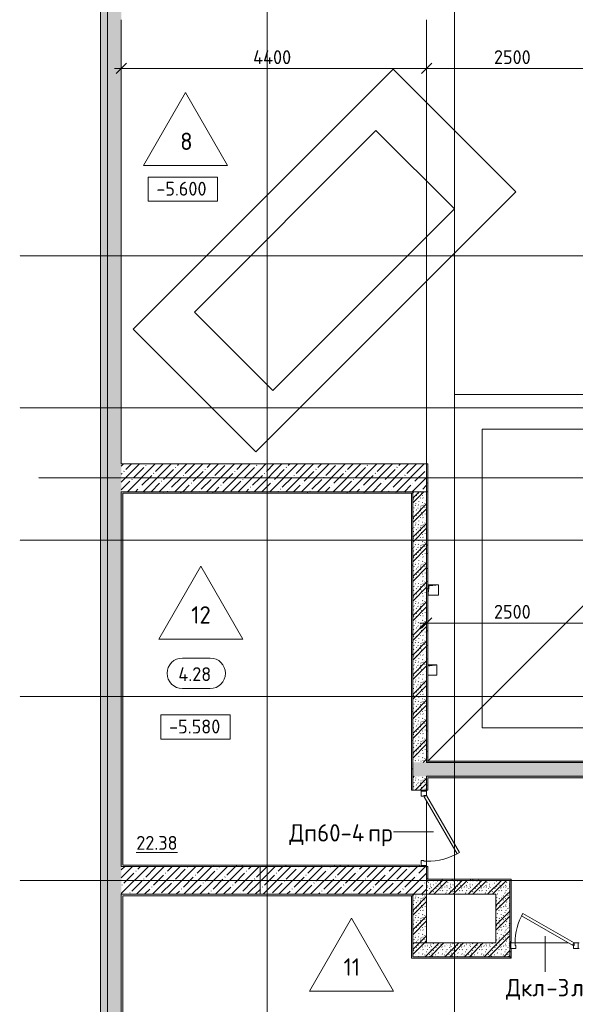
# Model space of a CAD drawing. Header units: millimetres. Extents: x 93132 to 156147, y -10965 to 65044.
# Tile 2 of 58: x 104705 to 112713, y 9915 to 24100. Entities that reach past the tile are written whole.
import ezdxf

# ---------------------------------------------------------------- set-up
doc = ezdxf.new("R2010")
doc.units = ezdxf.units.MM
doc.linetypes.add('3_ Штрих_ 1 х 1 мм', pattern=[2, 1, -1])
doc.linetypes.add('4_ Штрихпунктир_ 10 х 2 мм', pattern=[14, 10, -2, 0, -2])
for name, color, linetype, lineweight in [('A-ANNO-DIMS', 7, 'Continuous', 5), ('A-ANNO-DIMS-100', 7, 'Continuous', 5), ('A-AREA-IDEN', 7, 'Continuous', 5), ('A-DETL-GENF', 7, 'Continuous', 13), ('A-DOOR', 7, 'Continuous', 13), ('A-DOOR-FRAM', 7, 'Continuous', 13), ('A-DOOR-IDEN', 7, 'Continuous', 5), ('A-FLOR', 7, 'Continuous', 13), ('A-FLOR-IDEN', 7, 'Continuous', 5), ('A-WALL', 7, 'Continuous', 13), ('A-WALL-PATT', 7, 'Continuous', 13), ('C-PRKG', 7, 'Continuous', 13), ('G-ANNO-DIMS', 7, 'Continuous', 5), ('I-WALL', 7, 'Continuous', 13), ('M-EQPM', 7, 'Continuous', 13), ('S-GRID', 7, 'Continuous', 5)]:
    doc.layers.add(name, color=color, linetype=linetype, lineweight=lineweight)
doc.styles.add('GOST Common_2', font='GOST_Common.ttf', dxfattribs={"height": 200})
doc.styles.add('GOST Common_3', font='GOST_Common.ttf', dxfattribs={"height": 250})
doc.dimstyles.new('2_мм', dxfattribs={"dimscale": 304.8, "dimtxt": 201.142999, "dimasz": 0.492126, "dimexe": 0.328084, "dimexo": 0.492126, "dimgap": 0, "dimtad": 1, "dimdec": 0, "dimdsep": 46, "dimtxsty": 'GOST Common_2', "dimblk1": 'OBLIQUE', "dimblk2": 'OBLIQUE', "dimsah": 1, "dimcen": 0.09, "dimdle": 0.328084, "dimadec": 5, "dimazin": 2, "dimtfac": 1, "dimtdec": 4, "dimtix": 1, "dimtmove": 0, "dimatfit": 3, "dimfxl": 1, "dimtvp": 1, "dimtolj": 1, "dimtzin": 0, "dimarcsym": 2})
pattern_1 = [(0, (0, 0), (203.2, 50.8), [3.353, -149.047, 3.353, -149.047, -812.8]), (0, (0, 0), (203.2, 50.8), [-304.8, 3.353, -301.447, 3.353, -149.047, -355.6]), (0, (0, 0), (203.2, 50.8), [-762, 3.353, -98.247, 3.353, -250.647]), (120, (76.2, 25.4), (-145.59409, 150.576362), [3.353, -149.047, 3.353, -149.047, -812.8]), (120, (76.2, 25.4), (-145.59409, 150.576362), [-304.8, 3.353, -301.447, 3.353, -149.047, -355.6]), (120, (76.2, 25.4), (-145.59409, 150.576362), [-762, 3.353, -98.247, 3.353, -250.647]), (240, (101.6, 127), (-57.60591, -201.376362), [3.353, -149.047, 3.353, -149.047, -812.8]), (240, (101.6, 127), (-57.60591, -201.376362), [-304.8, 3.353, -301.447, 3.353, -149.047, -355.6]), (240, (101.6, 127), (-57.60591, -201.376362), [-762, 3.353, -98.247, 3.353, -250.647])]
pattern_2 = [(45, (0, 0), (-114.04925, 114.04925), []), (45, (114.05, 0), (-114.04925, 114.04925), [201.612, -40.322, 3.353, -36.97])]
pattern_3 = [(135, (150.28, 188.64), (-282.8427, 3e-14), [5, -395]), (135, (174.9, 237.36), (-282.8427, 3e-14), [5, -395]), (135, (211.96, 236.53), (-282.8427, 3e-14), [5, -395]), (135, (114.96, 223.96), (-282.8427, 3e-14), [5, -395]), (135, (77.54, 223.96), (-282.8427, 3e-14), [5, -395]), (135, (57.44, 184.52), (-282.8427, 3e-14), [5, -395]), (135, (66.21, 142.9), (-282.8427, 3e-14), [5, -395]), (135, (107.33, 161), (-282.8427, 3e-14), [5, -395]), (135, (99.08, 130.94), (-282.8427, 3e-14), [5, -395]), (135, (22.6, 136.46), (-282.8427, 3e-14), [5, -395]), (135, (21.16, 168.08), (-282.8427, 3e-14), [5, -395]), (135, (46.13, 96.12), (-282.8427, 3e-14), [5, -395]), (135, (3.54, 74.6), (-282.8427, 3e-14), [5, -395]), (135, (40.3, 47.56), (-282.8427, 3e-14), [5, -395]), (135, (39.77, 18.47), (-282.8427, 3e-14), [5, -395]), (135, (76.94, 37.28), (-282.8427, 3e-14), [5, -395]), (135, (114.18, 62.4), (-282.8427, 3e-14), [5, -395]), (135, (139.87, 90.2), (-282.8427, 3e-14), [5, -395]), (135, (141.44, 15.82), (-282.8427, 3e-14), [5, -395]), (135, (188.69, 26.73), (-282.8427, 3e-14), [5, -395]), (135, (176.14, 51.36), (-282.8427, 3e-14), [5, -395]), (135, (177.03, 0), (-282.8427, 3e-14), [5, -395]), (135, (276.61, 8.22), (-282.8427, 3e-14), [5, -395]), (135, (271.19, 31.72), (-282.8427, 3e-14), [5, -395]), (135, (268.29, 119.65), (-282.8427, 3e-14), [5, -395]), (135, (237.92, 101.95), (-282.8427, 3e-14), [5, -395]), (135, (237.92, 158.27), (-282.8427, 3e-14), [5, -395]), (135, (260.4, 204.35), (-282.8427, 3e-14), [5, -395]), (135, (275.54, 235.4), (-282.8427, 3e-14), [5, -395]), (135, (117.62, 268.96), (-282.8427, 3e-14), [5, -395]), (135, (203.62, 273.83), (-282.8427, 3e-14), [5, -395]), (135, (47.24, 279.3), (-282.8427, 3e-14), [5, -395]), (135, (23.2, 266.16), (-282.8427, 3e-14), [5, -395]), (135, (42.78, 232.52), (-282.8427, 3e-14), [5, -395]), (135, (177.76, 90.57), (-282.8427, 3e-14), [5, -395]), (135, (181.12, 121.8), (-282.8427, 3e-14), [5, -395]), (135, (206.73, 172.06), (-282.8427, 3e-14), [5, -395]), (135, (143.14, 136.62), (-282.8427, 3e-14), [5, -395]), (135, (211.51, 131.86), (-282.8427, 3e-14), [5, -395]), (135, (81.47, 95.1), (-282.8427, 3e-14), [5, -395]), (135, (235.13, 60.46), (-282.8427, 3e-14), [5, -395]), (135, (242.24, 4.89), (-282.8427, 3e-14), [5, -395]), (45, (0, 106.07), (-282.8427, 0), []), (45, (106.07, 0), (-282.8427, 0), []), (45, (176.78, 0), (-282.8427, 0), []), (45, (0, 176.78), (-282.8427, 0), [])]

# ---------------------------------------------------------------- blocks, each defined once
blk = doc.blocks.new('Наметкина 10_РД_АР_П_Отделка_R21_rvt-1--01_Подвал_МП_часть Г')
at = {"layer": 'A-WALL-PATT', "lineweight": 5}
h = blk.add_hatch(dxfattribs=at)
h.set_pattern_fill('FP_6', color=256, style=0, pattern_type=2)
h.set_pattern_definition(pattern_1)
h.paths.add_polyline_path([(110590, 17300), (110590, 17700), (110570, 17700), (110570, 17300)])
h = blk.add_hatch(dxfattribs=at)
h.set_pattern_fill('FP_6', color=256, style=0, pattern_type=2)
h.set_pattern_definition(pattern_1)
h.paths.add_polyline_path([(110370, 17280), (110370, 17300), (106170, 17300), (106170, 17280), (109088, 17280)])
h = blk.add_hatch(dxfattribs=at)
h.set_pattern_fill('FP_6', color=256, style=0, pattern_type=2)
h.set_pattern_definition(pattern_1)
h.paths.add_polyline_path([(106190, 11920), (106190, 17280), (106170, 17280), (106170, 11920)])
h = blk.add_hatch(dxfattribs=at)
h.set_pattern_fill('FP_6', color=256, style=0, pattern_type=2)
h.set_pattern_definition(pattern_1)
h.paths.add_polyline_path([(110370, 13190), (110370, 17280), (110350, 17280), (110350, 13190)])
h = blk.add_hatch(dxfattribs=at)
h.set_pattern_fill('FP_6', color=256, style=0, pattern_type=2)
h.set_pattern_definition(pattern_1)
h.paths.add_polyline_path([(110590, 13420), (110590, 17300), (110570, 17300), (110570, 13420)])
h = blk.add_hatch(dxfattribs=at)
h.set_pattern_fill('FP_6', color=256, style=0, pattern_type=2)
h.set_pattern_definition(pattern_1)
h.paths.add_polyline_path([(116370, 13400), (116370, 13420), (110570, 13420), (110570, 13400), (115380, 13400)])
h = blk.add_hatch(dxfattribs=at)
h.set_pattern_fill('FP_6', color=256, style=0, pattern_type=2)
h.set_pattern_definition(pattern_1)
h.paths.add_polyline_path([(116370, 13180), (116370, 13200), (110570, 13200), (110570, 13180), (115380, 13180)])
h = blk.add_hatch(dxfattribs=at)
h.set_pattern_fill('FP_6', color=256, style=0, pattern_type=2)
h.set_pattern_definition(pattern_1)
h.paths.add_polyline_path([(110590, 13000), (110590, 13180), (110570, 13180), (110570, 13000)])
h = blk.add_hatch(dxfattribs=at)
h.set_pattern_fill('FP_6', color=256, style=0, pattern_type=2)
h.set_pattern_definition(pattern_1)
h.paths.add_polyline_path([(110470, 11900), (110470, 11920), (106170, 11920), (106170, 11900), (109088, 11900)])
h = blk.add_hatch(dxfattribs=at)
h.set_pattern_fill('FP_6', color=256, style=0, pattern_type=2)
h.set_pattern_definition(pattern_1)
h.paths.add_polyline_path([(114200, 11700), (114200, 11720), (114020, 11720), (114020, 11700)])
h.paths.add_polyline_path([(111448, 11700), (111790, 11700), (111790, 11720), (110570, 11720), (110570, 11700), (110661, 11700)])
h.paths.add_polyline_path([(112750, 11700), (113029, 11700), (113029, 11720), (112750, 11720)])
h = blk.add_hatch(dxfattribs=at)
h.set_pattern_fill('FP_6', color=256, style=0, pattern_type=2)
h.set_pattern_definition(pattern_1)
h.paths.add_polyline_path([(111790, 10820), (111790, 11700), (111770, 11700), (111770, 10820)])
h = blk.add_hatch(dxfattribs=at)
h.set_pattern_fill('FP_6', color=256, style=0, pattern_type=2)
h.set_pattern_definition(pattern_1)
h.paths.add_polyline_path([(111770, 10600), (111790, 10600), (111790, 10720), (111785, 10720), (111785, 10800), (111790, 10800), (111790, 10810), (111770, 10810), (111770, 10718)])
at = {"layer": 'A-WALL'}
for p, q in [((110570, 17700), (110570, 17300)), ((110590, 17700), (110570, 17700)), ((110590, 17300), (110590, 17700)), ((110370, 17300), (106170, 17300)), ((106170, 17300), (106170, 17280)), ((106170, 17280), (106170, 11920)), ((106190, 17280), (110370, 17280)), ((106190, 11920), (106190, 17280)), ((110370, 17280), (110350, 17280)), ((110350, 17280), (110350, 13190)), ((110370, 17280), (110370, 17300)), ((110370, 13190), (110370, 17280)), ((110570, 17300), (110570, 13420)), ((110590, 17300), (110570, 17300)), ((110570, 17300), (110590, 17300)), ((110590, 13420), (110590, 17300)), ((116370, 13420), (110570, 13420)), ((110570, 13420), (110570, 13400)), ((110570, 13420), (110590, 13420)), ((110570, 13400), (116370, 13400)), ((116370, 13200), (110570, 13200)), ((110570, 13200), (110570, 13180)), ((110350, 13190), (110350, 13000)), ((110370, 13000), (110370, 13190)), ((110570, 13180), (110570, 13000)), ((110590, 13180), (116370, 13180)), ((110590, 13000), (110590, 13180)), ((110350, 13000), (110370, 13000)), ((110570, 13000), (110590, 13000)), ((106170, 11920), (106170, 11900)), ((110470, 11920), (106190, 11920)), ((110470, 11900), (110470, 11920)), ((106170, 11900), (110470, 11900)), ((110570, 11900), (110570, 11720)), ((110590, 11900), (110570, 11900)), ((110590, 11720), (110590, 11900)), ((110570, 11720), (110570, 11700)), ((110570, 11700), (110590, 11700)), ((111790, 11720), (110590, 11720)), ((110590, 11700), (111770, 11700)), ((111770, 11700), (111770, 10820)), ((111790, 11700), (111790, 11720)), ((111790, 10820), (111790, 11700)), ((106170, 11500), (106170, 8270)), ((106190, 11500), (106170, 11500)), ((110370, 11500), (106190, 11500)), ((110370, 11480), (110370, 11500)), ((106190, 11480), (110370, 11480)), ((106190, 8270), (106190, 11480)), ((110370, 11480), (110350, 11480)), ((110350, 11480), (110350, 10580)), ((110370, 10600), (110370, 11480)), ((111770, 10820), (111790, 10820)), ((111790, 10810), (111770, 10810)), ((111770, 10810), (111770, 10600)), ((111790, 10800), (111790, 10810)), ((111790, 10600), (111790, 10720)), ((110350, 10580), (110370, 10580)), ((111770, 10600), (110370, 10600)), ((110370, 10580), (111790, 10580)), ((111790, 10580), (111790, 10600))]:
    blk.add_line(p, q, dxfattribs=at)
at = {"layer": 'A-WALL', "lineweight": 25}
for p, q in [((110590, 11720), (110570, 11720)), ((111770, 10600), (111790, 10600))]:
    blk.add_line(p, q, dxfattribs=at)
blk = doc.blocks.new('АР_Дверь однопольная - 1100х2100h_техн_ помещ_-5149462--01_Подвал_МП_часть Г')
at = {"layer": 'A-DOOR'}
for p, q in [((348, 575), (-475, 100)), ((368, 540), (348, 575)), ((-455, 65), (368, 540)), ((-475, 100), (-455, 65))]:
    blk.add_line(p, q, dxfattribs=at)
at = {"layer": 'A-DOOR', "lineweight": 5}
blk.add_arc((-475, 100), 950, 360, 30, dxfattribs=at)
at = {"layer": 'A-DOOR-FRAM'}
for p, q in [((-535, 100), (-550, 100)), ((-535, 20), (-550, 20)), ((-475, 100), (-535, 100)), ((-535, 100), (-535, 20)), ((-535, 20), (-465, 20)), ((-475, 60), (-475, 100)), ((-465, 60), (-475, 60)), ((-465, 20), (-465, 60)), ((475, 60), (465, 60)), ((465, 60), (465, 20)), ((465, 20), (535, 20)), ((535, 100), (475, 100)), ((475, 100), (475, 60)), ((535, 20), (535, 100)), ((535, 100), (550, 100)), ((535, 20), (550, 20))]:
    blk.add_line(p, q, dxfattribs=at)
blk = doc.blocks.new('АР_Машиноместо - 5300x2500_С-V11--01_Подвал_МП_часть Г')
at = {"layer": 'C-PRKG'}
for p, q in [((2500, 0), (0, 0)), ((0, 0), (0, -5280)), ((2500, 0), (2500, -5280)), ((400, -500), (400, -4800)), ((400, -500), (2100, -500)), ((2100, -500), (2100, -4800)), ((400, -4800), (2100, -4800))]:
    blk.add_line(p, q, dxfattribs=at)
blk = doc.blocks.new('АР_Машиноместо - 4900x2400_М__5300х2500_-V3--01_Подвал_МП_часть Г')
at = {"layer": 'C-PRKG'}
for p, q in [((2500, 0), (0, 0)), ((0, 0), (0, -5300)), ((2500, 0), (2500, -5300)), ((450, -800), (450, -4500)), ((450, -800), (2050, -800)), ((2050, -800), (2050, -4500)), ((450, -4500), (2050, -4500)), ((2500, -5300), (0, -5300))]:
    blk.add_line(p, q, dxfattribs=at)
blk = doc.blocks.new('АР_Канал вертикальный прямоугольный - ВК-V13--01_Подвал_МП_часть Г')
at = {"layer": 'A-DETL-GENF'}
blk.add_hatch(color=256, dxfattribs=at).paths.add_polyline_path([(-75, -75), (-60, 60), (75, 75), (-75, 75)])
at = {"layer": 'A-DETL-GENF', "linetype": '3_ Штрих_ 1 х 1 мм'}
for p, q in [((75, 75), (-75, 75)), ((75, 75), (-75, 75)), ((-75, -75), (-60, 60)), ((-75, -75), (-60, 60)), ((-60, 60), (75, 75)), ((-60, 60), (75, 75)), ((75, -75), (75, 75)), ((-75, -75), (75, -75))]:
    blk.add_line(p, q, dxfattribs=at)
at = {"layer": 'M-EQPM'}
for p, q in [((-75, 75), (75, 75)), ((75, 75), (75, -75)), ((75, -75), (-75, -75))]:
    blk.add_line(p, q, dxfattribs=at)
blk = doc.blocks.new('АР_Дверь однопольная - 1000х2100h_850__Кладовая-6692833--01_Подвал_МП_часть Г')
at = {"layer": 'A-DOOR'}
for p, q in [((-311, 525), (-331, 490)), ((-331, 490), (405, 65)), ((425, 100), (-311, 525)), ((405, 65), (425, 100))]:
    blk.add_line(p, q, dxfattribs=at)
at = {"layer": 'A-DOOR', "lineweight": 5}
blk.add_arc((425, 100), 850, 150, 180, dxfattribs=at)
at = {"layer": 'A-DOOR-FRAM'}
for p, q in [((-485, 100), (-500, 100)), ((-485, 20), (-500, 20)), ((-425, 100), (-485, 100)), ((-485, 100), (-485, 20)), ((-485, 20), (-415, 20)), ((-425, 60), (-425, 100)), ((-415, 60), (-425, 60)), ((-415, 20), (-415, 60)), ((425, 60), (415, 60)), ((415, 60), (415, 20)), ((415, 20), (485, 20)), ((485, 100), (425, 100)), ((425, 100), (425, 60)), ((485, 20), (485, 100)), ((485, 100), (500, 100)), ((485, 20), (500, 20))]:
    blk.add_line(p, q, dxfattribs=at)
blk = doc.blocks.new('АР_Канал вертикальный прямоугольный - ВК-V14--01_Подвал_МП_часть Г')
at = {"layer": 'A-DETL-GENF'}
blk.add_hatch(color=256, dxfattribs=at).paths.add_polyline_path([(-54, 61), (75, 75), (-54, 75)])
at = {"layer": 'A-DETL-GENF', "linetype": '3_ Штрих_ 1 х 1 мм'}
for p, q in [((-54, 61), (75, 75)), ((-54, 61), (75, 75)), ((75, 75), (-54, 75)), ((75, 75), (-54, 75)), ((75, -75), (75, 75)), ((-54, -75), (75, -75))]:
    blk.add_line(p, q, dxfattribs=at)
at = {"layer": 'M-EQPM'}
for p, q in [((-54, 75), (75, 75)), ((75, 75), (75, -75)), ((75, -75), (-54, -75))]:
    blk.add_line(p, q, dxfattribs=at)
blk = doc.blocks.new('Марка помещения _Номер_ - 2 мм-68851--01_Подвал_МП_часть Г')
at = {"layer": 'A-AREA-IDEN'}
for p, q in [((-2.03, 2.21), (1.97, 2.21)), ((-2.03, -2.19), (1.97, -2.19))]:
    blk.add_line(p, q, dxfattribs=at)
for centre, start, end in [((-2.03, 0.01), 90, 270), ((1.97, 0.01), 270, 90)]:
    blk.add_arc(centre, 2.2, start, end, dxfattribs=at)
blk = doc.blocks.new('Высотные отметки - Frame_2-749557--01_Подвал_МП_часть Г')
at = {"layer": 'G-ANNO-DIMS'}
for p, q in [((-5, 3.5), (-5, 0)), ((5, 3.5), (-5, 3.5)), ((5, 0), (5, 3.5)), ((-5, 0), (5, 0))]:
    blk.add_line(p, q, dxfattribs=at)
blk = doc.blocks.new('DIMBLOCK38--01_Подвал_МП_часть Г')
at = {"layer": 'A-ANNO-DIMS-100', "transparency": 16777216}
for p, q in [((106170, 23355), (106170, 23499)), ((110570, 23355), (110570, 23499)), ((106070, 23399), (110570, 23399)), ((106170, 23399), (106170, 23355)), ((110570, 23399), (110570, 23355))]:
    blk.add_line(p, q, dxfattribs=at)
at = {"layer": 'A-ANNO-DIMS-100', "lineweight": 25, "transparency": 16777216}
for p, q in [((106170, 23399), (106245, 23474)), ((110570, 23399), (110645, 23474)), ((106170, 23399), (106095, 23324)), ((110570, 23399), (110495, 23324))]:
    blk.add_line(p, q, dxfattribs=at)
at = {"layer": 'A-ANNO-DIMS-100', "color": 0, "transparency": 16777216, "insert": (108070, 23660), "char_height": 200, "width": 720.02, "attachment_point": 1, "line_spacing_factor": 1.022761, "style": 'GOST Common_2'}
blk.add_mtext('4400', dxfattribs=at)
blk = doc.blocks.new('_Oblique')
at = {"color": 0, "linetype": 'ByBlock', "lineweight": -2}
blk.add_line((-0.5, -0.5), (0.5, 0.5), dxfattribs=at)
blk = doc.blocks.new('DIMBLOCK39--01_Подвал_МП_часть Г')
at = {"layer": 'A-ANNO-DIMS-100', "transparency": 16777216}
for p, q in [((110570, 23355), (110570, 23499)), ((113070, 23355), (113070, 23499)), ((110570, 23399), (113070, 23399)), ((110570, 23399), (110570, 23355)), ((113070, 23399), (113070, 23355))]:
    blk.add_line(p, q, dxfattribs=at)
at = {"layer": 'A-ANNO-DIMS-100', "lineweight": 25, "transparency": 16777216}
for p, q in [((110570, 23399), (110645, 23474)), ((113070, 23399), (113145, 23474)), ((110570, 23399), (110495, 23324)), ((113070, 23399), (112995, 23324))]:
    blk.add_line(p, q, dxfattribs=at)
at = {"layer": 'A-ANNO-DIMS-100', "color": 0, "transparency": 16777216, "insert": (111540, 23660), "char_height": 200, "width": 670.93, "attachment_point": 1, "line_spacing_factor": 1.022761, "style": 'GOST Common_2'}
blk.add_mtext('2500', dxfattribs=at)
blk = doc.blocks.new('DIMBLOCK44--01_Подвал_МП_часть Г')
at = {"layer": 'A-ANNO-DIMS-100', "transparency": 16777216}
for p, q in [((110570, 15364), (110570, 15508)), ((113070, 15350), (113070, 15508)), ((110470, 15408), (113070, 15408)), ((110570, 15408), (110570, 15364)), ((113070, 15408), (113070, 15350))]:
    blk.add_line(p, q, dxfattribs=at)
at = {"layer": 'A-ANNO-DIMS-100', "lineweight": 25, "transparency": 16777216}
for p, q in [((110570, 15408), (110645, 15483)), ((113070, 15408), (113145, 15483)), ((110570, 15408), (110495, 15333)), ((113070, 15408), (112995, 15333))]:
    blk.add_line(p, q, dxfattribs=at)
at = {"layer": 'A-ANNO-DIMS-100', "color": 0, "transparency": 16777216, "insert": (111540, 15670), "char_height": 200, "width": 670.93, "attachment_point": 1, "line_spacing_factor": 1.022761, "style": 'GOST Common_2'}
blk.add_mtext('2500', dxfattribs=at)
blk = doc.blocks.new('Марка полов - Марка полов-4106608--01_Подвал_МП_часть Г')
at = {"layer": 'A-FLOR-IDEN'}
for p, q in [((0, 7), (-6.06, -3.5)), ((6.06, -3.5), (0, 7)), ((-6.06, -3.5), (6.06, -3.5))]:
    blk.add_line(p, q, dxfattribs=at)

msp = doc.modelspace()

# ---------------------------------------------------------------- hatches: boundary and pattern name
at = {"layer": 'A-WALL-PATT', "lineweight": 5}
h = msp.add_hatch(dxfattribs=at)
h.set_pattern_fill('FP_1', color=256, style=0, pattern_type=2)
h.set_pattern_definition(pattern_2)
h.paths.add_polyline_path([(106170, 7850), (106170, 35400), (105870, 35400), (105870, 7850)])
h = msp.add_hatch(dxfattribs=at)
h.set_pattern_fill('FP_1', color=256, style=0, pattern_type=2)
h.set_pattern_definition(pattern_2)
h.paths.add_polyline_path([(108170, 17300), (108170, 17700), (106170, 17700), (106170, 17300)])
h = msp.add_hatch(dxfattribs=at)
h.set_pattern_fill('FP_1', color=256, style=0, pattern_type=2)
h.set_pattern_definition(pattern_2)
h.paths.add_polyline_path([(110570, 17300), (110570, 17700), (108170, 17700), (108170, 17300), (109088.304255, 17300)])
h = msp.add_hatch(dxfattribs=at)
h.set_pattern_fill('FP_2', color=256, style=0, pattern_type=2)
h.set_pattern_definition(pattern_3)
h.paths.add_polyline_path([(110570, 13400), (110570, 17300), (110370, 17300), (110370, 13400)])
h = msp.add_hatch(dxfattribs=at)
h.set_pattern_fill('FP_2', color=256, style=0, pattern_type=2)
h.set_pattern_definition(pattern_3)
h.paths.add_polyline_path([(115379.894796, 13200), (116620, 13200), (116620, 13400), (110369.80564, 13400), (110370, 13200), (112234.099526, 13200)])
h = msp.add_hatch(dxfattribs=at)
h.set_pattern_fill('FP_2', color=256, style=0, pattern_type=2)
h.set_pattern_definition(pattern_3)
h.paths.add_polyline_path([(110570, 13000), (110570, 13200), (110370, 13200), (110370, 13000)])
h = msp.add_hatch(dxfattribs=at)
h.set_pattern_fill('FP_1', color=256, style=0, pattern_type=2)
h.set_pattern_definition(pattern_2)
h.paths.add_polyline_path([(108170, 11500), (108170, 11900), (106170, 11900), (106170, 11500)])
h = msp.add_hatch(dxfattribs=at)
h.set_pattern_fill('FP_1', color=256, style=0, pattern_type=2)
h.set_pattern_definition(pattern_2)
h.paths.add_polyline_path([(110570, 11500), (110570, 11900), (108170, 11900), (108170, 11500), (109088.304255, 11500)])
h = msp.add_hatch(dxfattribs=at)
h.set_pattern_fill('FP_2', color=256, style=0, pattern_type=2)
h.set_pattern_definition(pattern_3)
h.paths.add_polyline_path([(111570, 11500), (111770, 11500), (111770, 11700), (110570, 11700), (110570, 11500), (111447.650708, 11500)])
h = msp.add_hatch(dxfattribs=at)
h.set_pattern_fill('FP_2', color=256, style=0, pattern_type=2)
h.set_pattern_definition(pattern_3)
h.paths.add_polyline_path([(110570, 10800), (110570, 11500), (110370, 11500), (110370, 10800)])
h = msp.add_hatch(dxfattribs=at)
h.set_pattern_fill('FP_2', color=256, style=0, pattern_type=2)
h.set_pattern_definition(pattern_3)
h.paths.add_polyline_path([(111770, 10800), (111770, 11500), (111570, 11500), (111570, 10800)])
h = msp.add_hatch(dxfattribs=at)
h.set_pattern_fill('FP_2', color=256, style=0, pattern_type=2)
h.set_pattern_definition(pattern_3)
h.paths.add_polyline_path([(111770, 10600), (111770, 10800), (110370, 10800), (110370, 10600), (110661.201891, 10600)])

# ---------------------------------------------------------------- linework, layer by layer
at = {"layer": 'A-DOOR-IDEN'}
for p, q in [((110668.183659, 12399.537195), (110092.243848, 12399.537195)), ((112276.826379, 10898.679182), (112276.826379, 10380.748745))]:
    msp.add_line(p, q, dxfattribs=at)
at = {"layer": 'A-FLOR'}
for p, q in [((110570, 17700), (110570, 24100)), ((110570, 17700), (110570, 24100)), ((110590, 13420), (112970, 15800)), ((110570, 12985), (110570, 13000)), ((110570, 11975), (110570, 12845)), ((110570, 11900), (110570, 11915)), ((111845, 10800), (112615, 10800)), ((112615, 10800), (111845, 10800))]:
    msp.add_line(p, q, dxfattribs=at)
at = {"layer": 'A-WALL'}
for p, q in [((105870, 35400), (105870, 7850)), ((106170, 17700), (106170, 24100)), ((110570, 17700), (106170, 17700)), ((110570, 17300), (110570, 17700)), ((106170, 11900), (106170, 17300)), ((106170, 17300), (110370, 17300)), ((110570, 11900), (106170, 11900)), ((108170, 11500), (108170, 11900)), ((110570, 11700), (110570, 11900)), ((106170, 8250), (106170, 11500)), ((106170, 11500), (110370, 11500))]:
    msp.add_line(p, q, dxfattribs=at)
at = {"layer": 'I-WALL'}
for p, q in [((110370, 17300), (110370, 13400)), ((110570, 17300), (110370, 17300)), ((110570, 13400), (110570, 17300)), ((110370, 13400), (110369.80564, 13400)), ((110369.80564, 13400), (110369.80564, 13200)), ((116620, 13400), (110570, 13400)), ((110369.80564, 13200), (110370, 13200)), ((110370, 13200), (110370, 13000)), ((110570, 13200), (116620, 13200)), ((110570, 13000), (110570, 13200)), ((110370, 13000), (110570, 13000)), ((111770, 11700), (110570, 11700)), ((110570, 10800), (110570, 11700)), ((111770, 10800), (111770, 11700)), ((110370, 11500), (111570, 11500)), ((110370, 11500), (110370, 10600)), ((111570, 11500), (111570, 10800)), ((110370, 10800), (111570, 10800)), ((111770, 10600), (111770, 10800)), ((110370, 10600), (111770, 10600))]:
    msp.add_line(p, q, dxfattribs=at)
at = {"layer": 'S-GRID', "linetype": '4_ Штрихпунктир_ 10 х 2 мм'}
for p, q in [((108270, -3519.290123), (108270, 63183.748364)), ((110970, -1911.296705), (110970, 63183.748364)), ((110970, -1610.369524), (110970, 63183.748364)), ((105970, -1911.296705), (105970, 37500)), ((108270, -1911.296705), (108270, 37500)), ((134543.645795, 20700), (104705.052177, 20700)), ((134543.645795, 18510), (104705.052177, 18510)), ((134543.645795, 17500), (104974.772979, 17500)), ((134543.645795, 16600), (104705.052177, 16600)), ((134543.645795, 14350), (104705.052177, 14350)), ((134543.645795, 11700), (104705.052177, 11700))]:
    msp.add_line(p, q, dxfattribs=at)

# ---------------------------------------------------------------- block references
at = {"lineweight": 5}
msp.add_blockref('Наметкина 10_РД_АР_П_Отделка_R21_rvt-1--01_Подвал_МП_часть Г', (0, 0), dxfattribs=at)
at = {"layer": 'A-AREA-IDEN', "xscale": 99.99999999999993, "yscale": 99.99999999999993, "zscale": 99.99999999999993}
msp.add_blockref('Марка помещения _Номер_ - 2 мм-68851--01_Подвал_МП_часть Г', (107253.091851, 14682.761479), dxfattribs=at)
at = {"layer": 'A-DOOR', "rotation": 270}
msp.add_blockref('АР_Дверь однопольная - 1100х2100h_техн_ помещ_-5149462--01_Подвал_МП_часть Г', (110470, 12450), dxfattribs=at)
at = {"layer": 'A-DOOR'}
msp.add_blockref('АР_Дверь однопольная - 1000х2100h_850__Кладовая-6692833--01_Подвал_МП_часть Г', (112270, 10700), dxfattribs=at)
at = {"layer": 'A-FLOR-IDEN', "xscale": 99.99999999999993, "yscale": 99.99999999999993, "zscale": 99.99999999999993}
for p in [(107094.431111, 22350.668992), (107317.131593, 15527.698871), (109486.026066, 10455.4469)]:
    msp.add_blockref('Марка полов - Марка полов-4106608--01_Подвал_МП_часть Г', p, dxfattribs=at)
at = {"layer": 'C-PRKG', "rotation": 315.0000000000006}
msp.add_blockref('АР_Машиноместо - 4900x2400_М__5300х2500_-V3--01_Подвал_МП_часть Г', (110086.116524, 23388.883476), dxfattribs=at)
at = {"layer": 'C-PRKG'}
msp.add_blockref('АР_Машиноместо - 5300x2500_С-V11--01_Подвал_МП_часть Г', (110970, 18700), dxfattribs=at)
at = {"layer": 'G-ANNO-DIMS', "xscale": 99.99999999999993, "yscale": 99.99999999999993, "zscale": 99.99999999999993}
for p in [(107055.667175, 21483.557293), (107240.080906, 13735.583931)]:
    msp.add_blockref('Высотные отметки - Frame_2-749557--01_Подвал_МП_часть Г', p, dxfattribs=at)
at = {"layer": 'M-EQPM'}
for name, p in [('АР_Канал вертикальный прямоугольный - ВК-V13--01_Подвал_МП_часть Г', (110665, 15885)), ('АР_Канал вертикальный прямоугольный - ВК-V14--01_Подвал_МП_часть Г', (110643.744511, 14730))]:
    msp.add_blockref(name, p, dxfattribs=at)

# ---------------------------------------------------------------- texts
at = {"layer": 'A-AREA-IDEN', "char_height": 200, "attachment_point": 1, "style": 'GOST Common_2'}
for s, insert, width in [('4.28', (106992.077654, 14771.504661), 625.31625), ('\\L22.38', (106385.312778, 12341.126751), 769.62)]:
    msp.add_mtext(s, dxfattribs=dict(at, insert=insert, width=width))
at = {"layer": 'A-DOOR-IDEN', "char_height": 250, "attachment_point": 1, "style": 'GOST Common_3'}
for s, insert, width in [('Дп', (108590.243848, 12510.464279), 489.029375), ('60-4', (108993.733432, 12510.464279), 889.873125), ('пр', (109727.952182, 12510.464279), 432.91125), ('Дкл', (111714.326379, 10280.175828), 705.485), ('-3', (112296.409712, 10280.175828), 432.91125), ('\\fGOST Common|b0|i0|c204|p34|;л', (112653.597212, 10280.175828), 216.455625)]:
    msp.add_mtext(s, dxfattribs=dict(at, insert=insert, width=width))
at = {"layer": 'A-FLOR-IDEN', "char_height": 250, "attachment_point": 1, "style": 'GOST Common_3'}
for s, insert, width in [('\\fGOST Common|b0|i0|c204|p34|;8', (107017.554828, 22472.730664), 216.455625), ('12', (107177.25531, 15649.760544), 368.77625), ('11', (109372.649783, 10577.508572), 304.64125)]:
    msp.add_mtext(s, dxfattribs=dict(at, insert=insert, width=width))
at = {"layer": 'G-ANNO-DIMS', "char_height": 200, "width": 917.17566319, "attachment_point": 1, "line_spacing_factor": 1.022761, "style": 'GOST Common_2'}
for s, insert in [('-5.600', (106673.510649, 21764.922953)), ('-5.580', (106857.92438, 14016.949592))]:
    msp.add_mtext(s, dxfattribs=dict(at, insert=insert))

# ---------------------------------------------------------------- dimensions: what is measured, and where the dimension line sits
at = {"layer": 'A-ANNO-DIMS'}
for base, p1, p2, override, picture, middle in [((110570, 23398.537335), (106170, 23504.603352), (110570, 23504.603352), {"dimpost": '<>', "dimfxl": 4400}, 'DIMBLOCK38--01_Подвал_МП_часть Г', (108370, 23498.537335)), ((113070, 23398.537335), (110570, 23504.603352), (113070, 23504.603352), {"dimpost": '<>', "dimfxl": 2500}, 'DIMBLOCK39--01_Подвал_МП_часть Г', (111820, 23498.537335)), ((113070, 15408.431061), (110570, 15514.497078), (113070, 15500), {"dimpost": '<>', "dimfxl": 2500.042033}, 'DIMBLOCK44--01_Подвал_МП_часть Г', (111820, 15508.431061))]:
    dim = msp.add_linear_dim(base=base, p1=p1, p2=p2, dimstyle='2_мм', override=override, dxfattribs=at)
    dim.commit()
    dim.dimension.update_dxf_attribs({"geometry": picture, "text_midpoint": middle})

doc.saveas('drawing.dxf')
